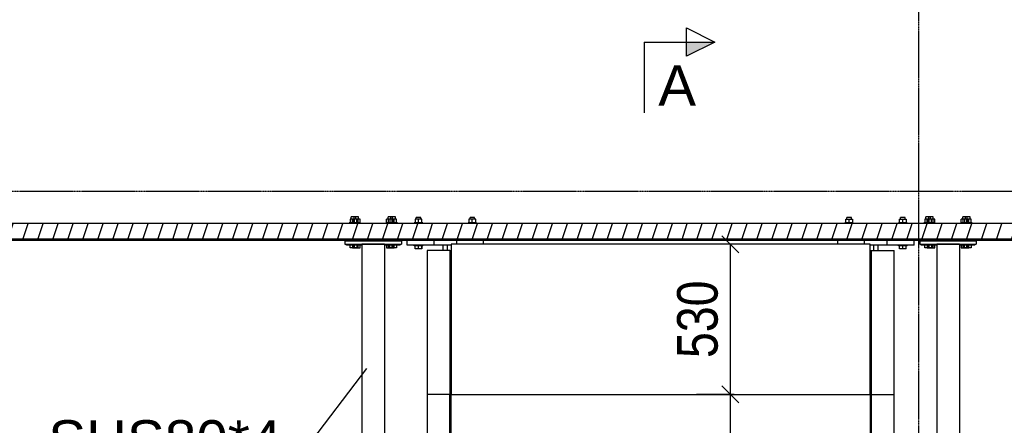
# Model space of a CAD drawing. Header units: millimetres. Extents: x 60 to 119230, y 44 to 9810.
# Tile 9 of 33: x 40175 to 43653, y 6302 to 7734. Entities that reach past the tile are written whole.
import ezdxf

# ---------------------------------------------------------------- set-up
doc = ezdxf.new("R2010")
doc.units = ezdxf.units.MM
doc.linetypes.add('DXK_LINE_DOT3', pattern=[5.9187, 2.979, -0.9799, 0.9799, -0.9799])
doc.styles.add('Arial', font='ARIAL.TTF', dxfattribs={"height": 0.2})
doc.styles.add('Arial Narrow', font='ARIALN.TTF', dxfattribs={"height": 0.2})

# ---------------------------------------------------------------- blocks, each defined once
blk = doc.blocks.new('Bolt-1537 - 1314')
at = {"color": 7}
for p, q in [((41366.1, 7029.9), (41342.1, 7029.9)), ((41342.1, 7029.9), (41342.1, 7016.9)), ((41362.1, 7037.9), (41346.1, 7037.9)), ((41346.1, 7029.9), (41346.1, 7037.9)), ((41354.1, 7016.9), (41354.1, 7029.9)), ((41362.1, 7029.9), (41362.1, 7037.9)), ((41366.1, 7016.9), (41366.1, 7029.9)), ((41506.1, 7029.9), (41482.1, 7029.9)), ((41482.1, 7029.9), (41482.1, 7016.9)), ((41502.1, 7037.9), (41486.1, 7037.9)), ((41486.1, 7029.9), (41486.1, 7037.9)), ((41494.1, 7016.9), (41494.1, 7029.9)), ((41502.1, 7029.9), (41502.1, 7037.9)), ((41506.1, 7016.9), (41506.1, 7029.9)), ((41369.1, 7016.9), (41339.1, 7016.9)), ((41339.1, 7013.9), (41339.1, 7016.9)), ((41369.1, 7013.9), (41369.1, 7016.9)), ((41509.1, 7016.9), (41479.1, 7016.9)), ((41479.1, 7013.9), (41479.1, 7016.9)), ((41509.1, 7013.9), (41509.1, 7016.9)), ((41329.1, 6937.9), (41329.1, 6940.9)), ((41379.1, 6937.9), (41329.1, 6937.9)), ((41342.1, 6927.9), (41342.1, 6937.9)), ((41366.1, 6927.9), (41342.1, 6927.9)), ((41346.1, 6952.9), (41346.1, 6953.9)), ((41354.1, 6927.9), (41354.1, 6937.9)), ((41362.1, 6952.9), (41362.1, 6953.9)), ((41366.1, 6937.9), (41366.1, 6927.9)), ((41379.1, 6937.9), (41379.1, 6940.9)), ((41469.1, 6937.9), (41469.1, 6940.9)), ((41519.1, 6937.9), (41469.1, 6937.9)), ((41482.1, 6927.9), (41482.1, 6937.9)), ((41506.1, 6927.9), (41482.1, 6927.9)), ((41486.1, 6952.9), (41486.1, 6953.9)), ((41494.1, 6927.9), (41494.1, 6937.9)), ((41502.1, 6952.9), (41502.1, 6953.9)), ((41506.1, 6937.9), (41506.1, 6927.9)), ((41519.1, 6937.9), (41519.1, 6940.9))]:
    blk.add_line(p, q, dxfattribs=at)
blk = doc.blocks.new('Bolt-1328 - 1314')
at = {"color": 7}
for p, q in [((43092.7, 7016.9), (43092.7, 7029.9)), ((43092.7, 7029.9), (43116.7, 7029.9)), ((43092.7, 7016.9), (43092.7, 7029.9)), ((43112.7, 7034.9), (43096.7, 7034.9)), ((43096.7, 7029.9), (43096.7, 7034.9)), ((43096.7, 7029.9), (43096.7, 7034.9)), ((43104.7, 7016.9), (43104.7, 7029.9)), ((43112.7, 7029.9), (43112.7, 7034.9)), ((43116.7, 7029.9), (43116.7, 7016.9)), ((43282.7, 7016.9), (43282.7, 7029.9)), ((43282.7, 7029.9), (43306.7, 7029.9)), ((43282.7, 7016.9), (43282.7, 7029.9)), ((43302.7, 7034.9), (43286.7, 7034.9)), ((43286.7, 7029.9), (43286.7, 7034.9)), ((43286.7, 7029.9), (43286.7, 7034.9)), ((43294.7, 7016.9), (43294.7, 7029.9)), ((43302.7, 7029.9), (43302.7, 7034.9)), ((43306.7, 7029.9), (43306.7, 7016.9)), ((43119.7, 7016.9), (43089.7, 7016.9)), ((43089.7, 7013.9), (43089.7, 7016.9)), ((43089.7, 7013.9), (43089.7, 7016.9)), ((43119.7, 7013.9), (43119.7, 7016.9)), ((43309.7, 7016.9), (43279.7, 7016.9)), ((43279.7, 7013.9), (43279.7, 7016.9)), ((43279.7, 7013.9), (43279.7, 7016.9)), ((43309.7, 7013.9), (43309.7, 7016.9)), ((43279.7, 6934.9), (43279.7, 6937.9)), ((43279.7, 6934.9), (43279.7, 6937.9)), ((43309.7, 6934.9), (43279.7, 6934.9)), ((43282.7, 6924.9), (43282.7, 6934.9)), ((43282.7, 6924.9), (43282.7, 6934.9)), ((43306.7, 6924.9), (43282.7, 6924.9)), ((43294.7, 6924.9), (43294.7, 6934.9)), ((43306.7, 6924.9), (43306.7, 6934.9)), ((43309.7, 6934.9), (43309.7, 6937.9))]:
    blk.add_line(p, q, dxfattribs=at)
blk = doc.blocks.new('Part-1321 - 1314')
at = {"color": 7}
for p, q in [((43179.2, 6940.9), (41699.2, 6940.9)), ((41699.2, 6940.9), (41699.2, 6410.9)), ((43179.2, 6410.9), (43179.2, 6940.9)), ((41699.2, 6410.9), (43179.2, 6410.9))]:
    blk.add_line(p, q, dxfattribs=at)
blk = doc.blocks.new('Part-1322 - 1314')
at = {"color": 7}
for p, q in [((41694.2, 6918.9), (41699.2, 6918.9)), ((41694.2, 6448.9), (41699.2, 6448.9))]:
    blk.add_line(p, q, dxfattribs=at)
blk = doc.blocks.new('Part-1718 - 1314')
at = {"color": 7}
for p, q in [((43184.2, 6410.9), (43184.2, 6918.9)), ((43184.2, 6918.9), (43264.2, 6918.9)), ((43264.2, 6410.9), (43264.2, 6918.9)), ((43184.2, 6410.9), (43264.2, 6410.9))]:
    blk.add_line(p, q, dxfattribs=at)
blk = doc.blocks.new('Part-1323 - 1314')
at = {"color": 7}
for p, q in [((43179.2, 6918.9), (43184.2, 6918.9)), ((43179.2, 6448.9), (43184.2, 6448.9))]:
    blk.add_line(p, q, dxfattribs=at)
blk = doc.blocks.new('Part-1325 - 1314')
h = blk.add_hatch()
h.set_pattern_fill('', color=96, scale=50, angle=45, style=0, pattern_type=0)
h.set_pattern_definition([(71.56505, (28786.085, 62.104), (-59.53125, -19.84375), [])])
h.paths.add_polyline_path([(37437.5, 6953.9), (43873.5, 6953.9), (43871.9, 6959.9), (43857.4, 7013.9), (37437.5, 7013.9)])
at = {"color": 96}
for p, q in [((43857.4, 7013.9), (37437.5, 7013.9)), ((37437.5, 6959.9), (43871.9, 6959.9)), ((43873.5, 6953.9), (37437.5, 6953.9))]:
    blk.add_line(p, q, dxfattribs=at)
blk = doc.blocks.new('Part-1326 - 1314')
at = {"color": 7}
for p, q in [((43191.7, 6918.9), (43191.7, 6937.9)), ((43207.7, 6918.9), (43207.7, 6937.9))]:
    blk.add_line(p, q, dxfattribs=at)
blk = doc.blocks.new('Part-1327 - 1314')
at = {"color": 7}
for p, q in [((43064.7, 6940.9), (43064.7, 6953.9)), ((43159.7, 6940.9), (43159.7, 6953.9)), ((43334.7, 6937.9), (43179.2, 6937.9)), ((43239.7, 6937.9), (43239.7, 6953.9)), ((43334.7, 6937.9), (43334.7, 6953.9))]:
    blk.add_line(p, q, dxfattribs=at)
blk = doc.blocks.new('Bolt-1568 - 1314')
at = {"color": 7}
for p, q in [((43408.2, 7029.9), (43380.4, 7029.9)), ((43380.4, 7016.9), (43380.4, 7029.9)), ((43402.3, 7037.9), (43386.3, 7037.9)), ((43386.3, 7029.9), (43386.3, 7037.9)), ((43387.4, 7016.9), (43387.4, 7029.9)), ((43401.2, 7016.9), (43401.2, 7029.9)), ((43402.3, 7029.9), (43402.3, 7037.9)), ((43408.2, 7016.9), (43408.2, 7029.9)), ((43528.2, 7029.9), (43500.4, 7029.9)), ((43500.4, 7016.9), (43500.4, 7029.9)), ((43522.3, 7037.9), (43506.3, 7037.9)), ((43506.3, 7029.9), (43506.3, 7037.9)), ((43507.4, 7016.9), (43507.4, 7029.9)), ((43521.2, 7016.9), (43521.2, 7029.9)), ((43522.3, 7029.9), (43522.3, 7037.9)), ((43528.2, 7016.9), (43528.2, 7029.9)), ((43409.3, 7016.9), (43379.3, 7016.9)), ((43379.3, 7013.9), (43379.3, 7016.9)), ((43409.3, 7013.9), (43409.3, 7016.9)), ((43529.3, 7016.9), (43499.3, 7016.9)), ((43499.3, 7013.9), (43499.3, 7016.9)), ((43529.3, 7013.9), (43529.3, 7016.9)), ((43369.3, 6937.9), (43369.3, 6940.9)), ((43414.2, 6937.9), (43369.3, 6937.9)), ((43380.4, 6937.9), (43380.4, 6927.9)), ((43380.4, 6927.9), (43408.2, 6927.9)), ((43386.3, 6952.9), (43386.3, 6953.9)), ((43387.4, 6927.9), (43387.4, 6937.9)), ((43401.2, 6927.9), (43401.2, 6937.9)), ((43402.3, 6952.9), (43402.3, 6953.9)), ((43408.2, 6927.9), (43408.2, 6937.9)), ((43539.3, 6937.9), (43494.2, 6937.9)), ((43500.4, 6937.9), (43500.4, 6927.9)), ((43500.4, 6927.9), (43528.2, 6927.9)), ((43506.3, 6952.9), (43506.3, 6953.9)), ((43507.4, 6927.9), (43507.4, 6937.9)), ((43521.2, 6927.9), (43521.2, 6937.9)), ((43522.3, 6952.9), (43522.3, 6953.9)), ((43528.2, 6927.9), (43528.2, 6937.9)), ((43539.3, 6937.9), (43539.3, 6940.9))]:
    blk.add_line(p, q, dxfattribs=at)
blk = doc.blocks.new('Part-1329 - 1314')
at = {"color": 7}
for p, q in [((41670.7, 6918.9), (41670.7, 6937.9)), ((41686.7, 6918.9), (41686.7, 6937.9))]:
    blk.add_line(p, q, dxfattribs=at)
blk = doc.blocks.new('Part-1330 - 1314')
at = {"color": 7}
for p, q in [((41543.7, 6937.9), (41543.7, 6953.9)), ((41699.2, 6937.9), (41543.7, 6937.9)), ((41638.7, 6937.9), (41638.7, 6953.9)), ((41718.7, 6940.9), (41718.7, 6953.9)), ((41813.7, 6940.9), (41813.7, 6953.9))]:
    blk.add_line(p, q, dxfattribs=at)
blk = doc.blocks.new('Bolt-1331 - 1314')
at = {"color": 7}
for p, q in [((41595.7, 7029.9), (41571.7, 7029.9)), ((41571.7, 7029.9), (41571.7, 7016.9)), ((41591.7, 7034.9), (41575.7, 7034.9)), ((41575.7, 7029.9), (41575.7, 7034.9)), ((41583.7, 7016.9), (41583.7, 7029.9)), ((41591.7, 7029.9), (41591.7, 7034.9)), ((41591.7, 7029.9), (41591.7, 7034.9)), ((41595.7, 7016.9), (41595.7, 7029.9)), ((41595.7, 7016.9), (41595.7, 7029.9)), ((41785.7, 7029.9), (41761.7, 7029.9)), ((41761.7, 7029.9), (41761.7, 7016.9)), ((41781.7, 7034.9), (41765.7, 7034.9)), ((41765.7, 7029.9), (41765.7, 7034.9)), ((41773.7, 7016.9), (41773.7, 7029.9)), ((41781.7, 7029.9), (41781.7, 7034.9)), ((41781.7, 7029.9), (41781.7, 7034.9)), ((41785.7, 7016.9), (41785.7, 7029.9)), ((41785.7, 7016.9), (41785.7, 7029.9)), ((41598.7, 7016.9), (41568.7, 7016.9)), ((41568.7, 7013.9), (41568.7, 7016.9)), ((41598.7, 7013.9), (41598.7, 7016.9)), ((41598.7, 7013.9), (41598.7, 7016.9)), ((41788.7, 7016.9), (41758.7, 7016.9)), ((41758.7, 7013.9), (41758.7, 7016.9)), ((41788.7, 7013.9), (41788.7, 7016.9)), ((41788.7, 7013.9), (41788.7, 7016.9)), ((41568.7, 6934.9), (41568.7, 6937.9)), ((41598.7, 6934.9), (41568.7, 6934.9)), ((41571.7, 6924.9), (41571.7, 6934.9)), ((41595.7, 6924.9), (41571.7, 6924.9)), ((41583.7, 6924.9), (41583.7, 6934.9)), ((41595.7, 6934.9), (41595.7, 6924.9)), ((41595.7, 6924.9), (41595.7, 6934.9)), ((41598.7, 6934.9), (41598.7, 6937.9)), ((41598.7, 6934.9), (41598.7, 6937.9))]:
    blk.add_line(p, q, dxfattribs=at)
blk = doc.blocks.new('Part-1499 - 1314')
at = {"color": 7}
for p, q in [((41464.1, 6940.9), (41384.1, 6940.9)), ((41384.1, 6940.9), (41384.1, 4755.2)), ((41464.1, 6940.9), (41464.1, 4755.2)), ((41464.1, 4755.2), (41384.1, 4755.2))]:
    blk.add_line(p, q, dxfattribs=at)
blk = doc.blocks.new('Bolt-1528 - 1314')
at = {"color": 7}
for p, q in [((41378.1, 7029.9), (41350.4, 7029.9)), ((41350.4, 7016.9), (41350.4, 7029.9)), ((41372.2, 7037.9), (41356.2, 7037.9)), ((41356.2, 7029.9), (41356.2, 7037.9)), ((41357.3, 7016.9), (41357.3, 7029.9)), ((41371.1, 7016.9), (41371.1, 7029.9)), ((41372.2, 7029.9), (41372.2, 7037.9)), ((41378.1, 7016.9), (41378.1, 7029.9)), ((41498.1, 7029.9), (41470.4, 7029.9)), ((41470.4, 7016.9), (41470.4, 7029.9)), ((41492.2, 7037.9), (41476.2, 7037.9)), ((41476.2, 7029.9), (41476.2, 7037.9)), ((41477.3, 7016.9), (41477.3, 7029.9)), ((41491.1, 7016.9), (41491.1, 7029.9)), ((41492.2, 7029.9), (41492.2, 7037.9)), ((41498.1, 7016.9), (41498.1, 7029.9)), ((41379.2, 7016.9), (41349.2, 7016.9)), ((41349.2, 7013.9), (41349.2, 7016.9)), ((41379.2, 7013.9), (41379.2, 7016.9)), ((41499.2, 7016.9), (41469.2, 7016.9)), ((41469.2, 7013.9), (41469.2, 7016.9)), ((41499.2, 7013.9), (41499.2, 7016.9)), ((41339.2, 6937.9), (41339.2, 6940.9)), ((41384.1, 6937.9), (41339.2, 6937.9)), ((41350.4, 6937.9), (41350.4, 6927.9)), ((41350.4, 6927.9), (41378.1, 6927.9)), ((41356.2, 6952.9), (41356.2, 6953.9)), ((41357.3, 6927.9), (41357.3, 6937.9)), ((41371.1, 6927.9), (41371.1, 6937.9)), ((41372.2, 6952.9), (41372.2, 6953.9)), ((41378.1, 6927.9), (41378.1, 6937.9)), ((41509.2, 6937.9), (41464.1, 6937.9)), ((41470.4, 6937.9), (41470.4, 6927.9)), ((41470.4, 6927.9), (41498.1, 6927.9)), ((41476.2, 6952.9), (41476.2, 6953.9)), ((41477.3, 6927.9), (41477.3, 6937.9)), ((41491.1, 6927.9), (41491.1, 6937.9)), ((41492.2, 6952.9), (41492.2, 6953.9)), ((41498.1, 6927.9), (41498.1, 6937.9)), ((41509.2, 6937.9), (41509.2, 6940.9))]:
    blk.add_line(p, q, dxfattribs=at)
blk = doc.blocks.new('Part-1536 - 1314')
at = {"color": 7}
for p, q in [((41324.1, 6952.9), (41324.1, 6940.9)), ((41324.1, 6952.9), (41524.1, 6952.9)), ((41324.1, 6940.9), (41524.1, 6940.9)), ((41524.1, 6952.9), (41524.1, 6940.9))]:
    blk.add_line(p, q, dxfattribs=at)
blk = doc.blocks.new('Part-1550 - 1314')
at = {"color": 7}
for p, q in [((43494.2, 6940.9), (43414.2, 6940.9)), ((43414.2, 6940.9), (43414.2, 4755.2)), ((43494.2, 6940.9), (43494.2, 4755.2)), ((43494.2, 4755.2), (43414.2, 4755.2))]:
    blk.add_line(p, q, dxfattribs=at)
blk = doc.blocks.new('Part-1558 - 1314')
at = {"color": 7}
for p, q in [((43354.2, 6952.9), (43354.2, 6940.9)), ((43354.2, 6952.9), (43554.2, 6952.9)), ((43354.2, 6940.9), (43554.2, 6940.9)), ((43554.2, 6952.9), (43554.2, 6940.9))]:
    blk.add_line(p, q, dxfattribs=at)
blk = doc.blocks.new('Bolt-1559 - 1314')
at = {"color": 7}
for p, q in [((43396.2, 7029.9), (43372.2, 7029.9)), ((43372.2, 7029.9), (43372.2, 7016.9)), ((43392.2, 7037.9), (43376.2, 7037.9)), ((43376.2, 7029.9), (43376.2, 7037.9)), ((43384.2, 7016.9), (43384.2, 7029.9)), ((43392.2, 7029.9), (43392.2, 7037.9)), ((43396.2, 7016.9), (43396.2, 7029.9)), ((43536.2, 7029.9), (43512.2, 7029.9)), ((43512.2, 7029.9), (43512.2, 7016.9)), ((43532.2, 7037.9), (43516.2, 7037.9)), ((43516.2, 7029.9), (43516.2, 7037.9)), ((43524.2, 7016.9), (43524.2, 7029.9)), ((43532.2, 7029.9), (43532.2, 7037.9)), ((43536.2, 7016.9), (43536.2, 7029.9)), ((43399.2, 7016.9), (43369.2, 7016.9)), ((43369.2, 7013.9), (43369.2, 7016.9)), ((43399.2, 7013.9), (43399.2, 7016.9)), ((43539.2, 7016.9), (43509.2, 7016.9)), ((43509.2, 7013.9), (43509.2, 7016.9)), ((43539.2, 7013.9), (43539.2, 7016.9)), ((43359.2, 6937.9), (43359.2, 6940.9)), ((43409.2, 6937.9), (43359.2, 6937.9)), ((43372.2, 6927.9), (43372.2, 6937.9)), ((43396.2, 6927.9), (43372.2, 6927.9)), ((43376.2, 6952.9), (43376.2, 6953.9)), ((43384.2, 6927.9), (43384.2, 6937.9)), ((43392.2, 6952.9), (43392.2, 6953.9)), ((43396.2, 6937.9), (43396.2, 6927.9)), ((43409.2, 6937.9), (43409.2, 6940.9)), ((43499.2, 6937.9), (43499.2, 6940.9)), ((43549.2, 6937.9), (43499.2, 6937.9)), ((43512.2, 6927.9), (43512.2, 6937.9)), ((43536.2, 6927.9), (43512.2, 6927.9)), ((43516.2, 6952.9), (43516.2, 6953.9)), ((43524.2, 6927.9), (43524.2, 6937.9)), ((43532.2, 6952.9), (43532.2, 6953.9)), ((43536.2, 6937.9), (43536.2, 6927.9)), ((43549.2, 6937.9), (43549.2, 6940.9))]:
    blk.add_line(p, q, dxfattribs=at)
blk = doc.blocks.new('Part-1714 - 1314')
at = {"color": 7}
for p, q in [((43184.2, 3719.4), (43184.2, 6410.9)), ((43184.2, 6410.9), (43264.2, 6410.9)), ((43264.2, 3719.4), (43264.2, 6410.9)), ((43184.2, 3719.4), (43199.2, 3719.4)), ((43249.2, 3719.4), (43264.2, 3719.4))]:
    blk.add_line(p, q, dxfattribs=at)
blk = doc.blocks.new('Part-1715 - 1314')
at = {"color": 7}
for p, q in [((41694.2, 6410.9), (41614.2, 6410.9)), ((41614.2, 6410.9), (41614.2, 3719.4)), ((41694.2, 3719.4), (41694.2, 6410.9)), ((41614.2, 3719.4), (41629.2, 3719.4)), ((41679.2, 3719.4), (41694.2, 3719.4))]:
    blk.add_line(p, q, dxfattribs=at)
blk = doc.blocks.new('Part-1719 - 1314')
at = {"color": 7}
for p, q in [((41694.2, 6918.9), (41614.2, 6918.9)), ((41614.2, 6918.9), (41614.2, 6410.9)), ((41694.2, 6918.9), (41694.2, 6410.9)), ((41694.2, 6410.9), (41614.2, 6410.9))]:
    blk.add_line(p, q, dxfattribs=at)
blk = doc.blocks.new('Part-1776 - 1314')
at = {"color": 7}
for p, q in [((41699.2, 6111.9), (41699.2, 6410.9)), ((43179.2, 6410.9), (43179.2, 6111.9)), ((43179.2, 6111.9), (41699.2, 6111.9))]:
    blk.add_line(p, q, dxfattribs=at)
blk = doc.blocks.new('Part-1777 - 1314')
at = {"color": 7}
for p, q in [((43181.2, 6111.9), (43181.2, 6411.9)), ((43181.2, 6411.9), (43184.2, 6411.9)), ((43181.2, 6111.9), (43184.2, 6111.9))]:
    blk.add_line(p, q, dxfattribs=at)
blk = doc.blocks.new('Bolt-1779 - 1314')
at = {"color": 7}
for p, q in [((43179.2, 6338.9), (43181.2, 6338.9)), ((43179.2, 6314.9), (43181.2, 6314.9))]:
    blk.add_line(p, q, dxfattribs=at)
blk = doc.blocks.new('Part-1780 - 1314')
at = {"color": 7}
for p, q in [((41697.2, 6411.9), (41694.2, 6411.9)), ((41697.2, 6111.9), (41697.2, 6411.9)), ((41694.2, 6111.9), (41697.2, 6111.9))]:
    blk.add_line(p, q, dxfattribs=at)
blk = doc.blocks.new('Bolt-1782 - 1314')
at = {"color": 7}
for p, q in [((41697.2, 6338.9), (41699.2, 6338.9)), ((41697.2, 6314.9), (41699.2, 6314.9))]:
    blk.add_line(p, q, dxfattribs=at)
blk = doc.blocks.new('GridLine-2021 - 1314')
at = {"color": 6, "linetype": 'DXK_LINE_DOT3'}
blk.add_line((43351.5, 506.8), (43351.5, 9551.5), dxfattribs=at)
blk = doc.blocks.new('GridLine-2030 - 1314')
at = {"color": 6, "linetype": 'DXK_LINE_DOT3'}
blk.add_line((36797.5, 7128.8), (49314, 7128.8), dxfattribs=at)
blk = doc.blocks.new('StraightDimension-28170 - 1314')
at = {"color": 174}
for p, q in [((42715.4, 6380.9), (42655.4, 6440.9)), ((42698.5, 6410.9), (42565.4, 6410.9)), ((42685.4, 3719.4), (42685.4, 6410.9)), ((42655.4, 3749.4), (42715.4, 3689.4)), ((42698.5, 3719.4), (42565.4, 3719.4))]:
    blk.add_line(p, q, dxfattribs=at)
at = {"color": 30, "style": 'Arial Narrow'}
blk.add_text('2692', height=143.16, rotation=90.0002, dxfattribs=at).set_placement((42640.4, 4882.8))
blk = doc.blocks.new('StraightDimension-28169 - 1314')
at = {"color": 174}
for p, q in [((42715.4, 6910.9), (42655.4, 6970.9)), ((42698.5, 6940.9), (42565.4, 6940.9)), ((42685.4, 6410.9), (42685.4, 6940.9)), ((42655.4, 6440.9), (42715.4, 6380.9)), ((42698.5, 6410.9), (42565.4, 6410.9))]:
    blk.add_line(p, q, dxfattribs=at)
at = {"color": 30, "style": 'Arial Narrow'}
blk.add_text('530', height=143.16, rotation=90.0002, dxfattribs=at).set_placement((42640.4, 6539.2))
blk = doc.blocks.new('Mark-27901 - 1314')
at = {"color": 136}
for p in [(41400.4, 6502.7), (40246.1, 6146.4)]:
    blk.add_line(p, (41129.1, 6146.4), dxfattribs=at)
at = {"color": 30, "style": 'Arial'}
blk.add_text('SHS80*4', height=143.26, dxfattribs=at).set_placement((40276.1, 6176.4))
blk = doc.blocks.new('SectionMark-28629 - 1314')
blk.add_hatch(color=5).paths.add_polyline_path([(42530.7, 7604.7), (42530.7, 7654.7), (42630.7, 7654.7)])
at = {"color": 5}
for p, q in [((42530.7, 7604.7), (42530.7, 7704.7)), ((42530.7, 7704.7), (42630.7, 7654.7)), ((42380.7, 7654.7), (42380.7, 7404.7)), ((42380.7, 7654.7), (42630.7, 7654.7)), ((42630.7, 7654.7), (42530.7, 7604.7))]:
    blk.add_line(p, q, dxfattribs=at)
at = {"color": 5, "style": 'Arial'}
blk.add_text('A', height=143.3, dxfattribs=at).set_placement((42430.7, 7429.7))

msp = doc.modelspace()

# ---------------------------------------------------------------- block references
for name in ['GridLine-2021 - 1314', 'SectionMark-28629 - 1314', 'GridLine-2030 - 1314', 'Bolt-1537 - 1314', 'Bolt-1528 - 1314', 'Bolt-1331 - 1314', 'Bolt-1328 - 1314', 'Bolt-1559 - 1314', 'Bolt-1568 - 1314', 'Part-1325 - 1314', 'StraightDimension-28169 - 1314', 'Part-1536 - 1314', 'Part-1499 - 1314', 'Part-1330 - 1314', 'Part-1329 - 1314', 'Part-1321 - 1314', 'Part-1327 - 1314', 'Part-1326 - 1314', 'Part-1558 - 1314', 'Part-1550 - 1314', 'Part-1719 - 1314', 'Part-1322 - 1314', 'Part-1323 - 1314', 'Part-1718 - 1314', 'Mark-27901 - 1314', 'StraightDimension-28170 - 1314', 'Part-1715 - 1314', 'Part-1780 - 1314', 'Part-1776 - 1314', 'Part-1777 - 1314', 'Part-1714 - 1314', 'Bolt-1782 - 1314', 'Bolt-1779 - 1314']:
    msp.add_blockref(name, (0, 0))

doc.saveas('drawing.dxf')
